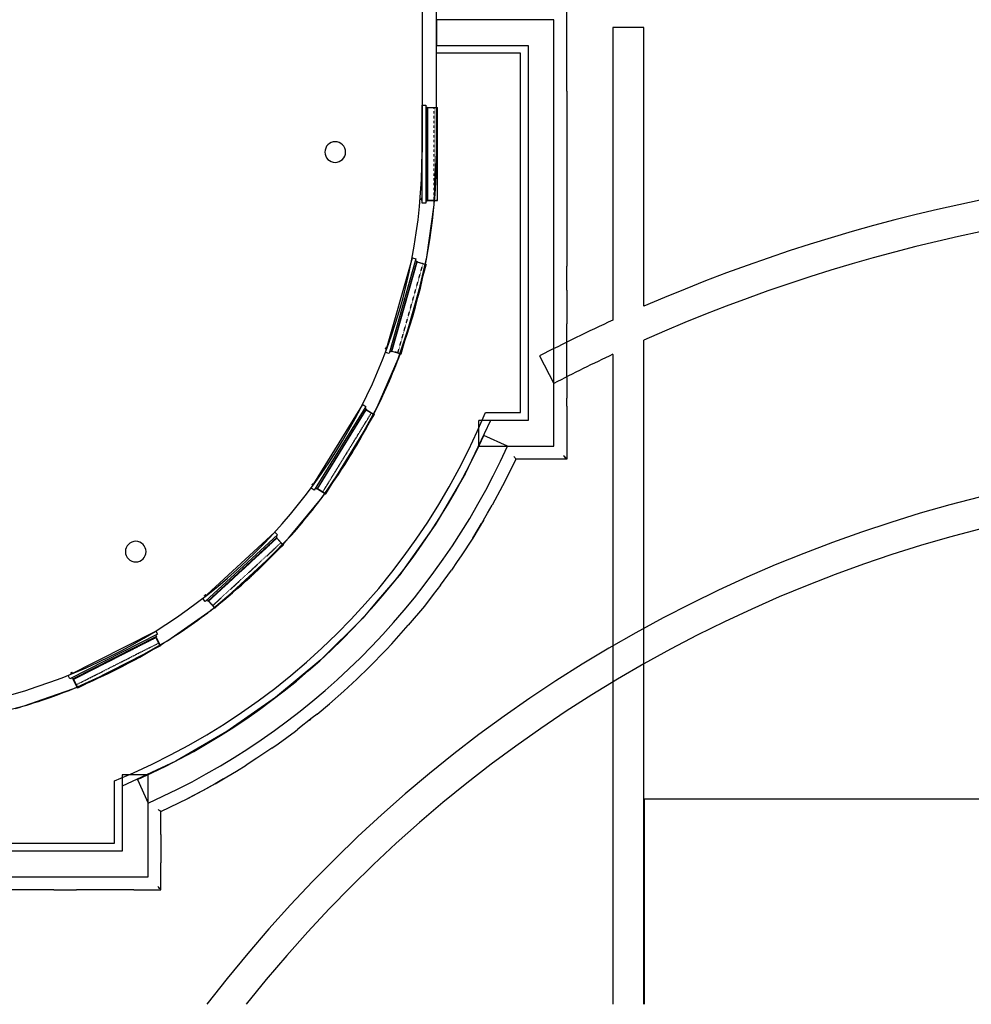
# Model space of a CAD drawing. Extents: x -18402 to 10376, y -5092 to 34139.
# Tile 32 of 78: x 2268 to 4108, y -5092 to -3188. Entities that reach past the tile are written whole.
import ezdxf

# ---------------------------------------------------------------- set-up
doc = ezdxf.new("R2010")
doc.units = 0
doc.linetypes.add('rdc_02$0$Tirets A', pattern=[2.2, 1.1, -1.1])
for name, color, linetype in [('0_XREF', 251, 'Continuous'), ('rdc_02$0$0._Étage_1_01-01 Terrain 3D.Terrain', 251, 'Continuous'), ('rdc_02$0$0._Étage_1_02-06 Poutre.Construction', 251, 'Continuous'), ('rdc_02$0$0._Étage_1_A-GLAZ-____-OTLN.Modèle IFC', 251, 'Continuous'), ('rdc_02$0$0._Étage_1_A-WALL-____-OTLN.Modèle IFC', 251, 'Continuous'), ('rdc_02$0$0._Étage_1_C-TOPO-____-OTLN.Modèle IFC', 251, 'Continuous'), ('rdc_02$0$0._Étage_1_S-COLS-____-OTLN.Modèle IFC', 251, 'Continuous')]:
    doc.layers.add(name, color=color, linetype=linetype)

# ---------------------------------------------------------------- blocks, each defined once
blk = doc.blocks.new('rdc_02')
at = {"layer": 'rdc_02$0$0._Étage_1_01-01 Terrain 3D.Terrain', "linetype": 'Continuous', "ltscale": 0.1, "flags": 128}
for points in [[(3415, -3203), (3415, -3769)], [(3475, -3203), (3415, -3203)], [(3475, -3742.2), (3475, -3203)], [(3475, -5092.2), (3475, -3807.8)], [(3273.1, -3838.4), (3300.7, -3891.6)], [(3415, -3835.2), (3415, -5092.2)], [(4191, -5092.2), (4191, -4695.8), (3475.1, -4695.8), (3475.1, -5092.2)]]:
    blk.add_lwpolyline(points, dxfattribs=at)
at = {"layer": 'rdc_02$0$0._Étage_1_01-01 Terrain 3D.Terrain', "linetype": 'Continuous', "ltscale": 0.1}
for radius, start, end in [(3260, 65.7296, 113.5015), (3200, 65.2443, 113.9695), (3260, 114.6565, 117.4325), (3200, 115.1507, 117.4325), (2700, 60.2447, 142.6098), (2640, 59.4975, 141.6078)]:
    blk.add_arc((4775, -6731.8), radius, start, end, dxfattribs=at)
at = {"layer": 'rdc_02$0$0._Étage_1_02-06 Poutre.Construction', "linetype": 'rdc_02$0$Tirets A', "ltscale": 0.1}
for p, q in [((3057, -3537.5), (3057, -3358.5)), ((3069, -3358.5), (3057, -3358.5)), ((3057, -3537.5), (3057, -3358.5)), ((3069, -3358.5), (3057, -3358.5)), ((3057, -3537.5), (3057, -3358.5)), ((3069, -3358.5), (3057, -3358.5)), ((3057, -3537.5), (3057, -3358.5)), ((3069, -3358.5), (3057, -3358.5)), ((3069, -3537.5), (3069, -3358.5)), ((3069, -3537.5), (3069, -3358.5)), ((3069, -3537.5), (3069, -3358.5)), ((3069, -3537.5), (3069, -3358.5)), ((3069, -3537.5), (3057, -3537.5)), ((3069, -3537.5), (3057, -3537.5)), ((3069, -3537.5), (3057, -3537.5)), ((3069, -3537.5), (3057, -3537.5)), ((2987.7, -3829.2), (3036.2, -3656.9)), ((2987.7, -3829.2), (3036.2, -3656.9)), ((2987.7, -3829.2), (3036.2, -3656.9)), ((2987.7, -3829.2), (3036.2, -3656.9)), ((2999.2, -3832.4), (3047.8, -3660.1)), ((2999.2, -3832.4), (3047.8, -3660.1)), ((2999.2, -3832.4), (3047.8, -3660.1)), ((2999.2, -3832.4), (3047.8, -3660.1)), ((3047.8, -3660.1), (3036.2, -3656.9)), ((3047.8, -3660.1), (3036.2, -3656.9)), ((3047.8, -3660.1), (3036.2, -3656.9)), ((3047.8, -3660.1), (3036.2, -3656.9)), ((2999.2, -3832.4), (2987.7, -3829.2)), ((2999.2, -3832.4), (2987.7, -3829.2)), ((2999.2, -3832.4), (2987.7, -3829.2)), ((2999.2, -3832.4), (2987.7, -3829.2)), ((2843.8, -4095.2), (2937.6, -3942.7)), ((2843.8, -4095.2), (2937.6, -3942.7)), ((2843.8, -4095.2), (2937.6, -3942.7)), ((2843.8, -4095.2), (2937.6, -3942.7)), ((2854, -4101.4), (2947.8, -3949)), ((2854, -4101.4), (2947.8, -3949)), ((2854, -4101.4), (2947.8, -3949)), ((2854, -4101.4), (2947.8, -3949)), ((2947.8, -3949), (2937.6, -3942.7)), ((2947.8, -3949), (2937.6, -3942.7)), ((2947.8, -3949), (2937.6, -3942.7)), ((2947.8, -3949), (2937.6, -3942.7)), ((2854, -4101.4), (2843.8, -4095.2)), ((2854, -4101.4), (2843.8, -4095.2)), ((2854, -4101.4), (2843.8, -4095.2)), ((2854, -4101.4), (2843.8, -4095.2)), ((2633.2, -4312.1), (2764.9, -4190.9)), ((2633.2, -4312.1), (2764.9, -4190.9)), ((2633.2, -4312.1), (2764.9, -4190.9)), ((2633.2, -4312.1), (2764.9, -4190.9)), ((2641.4, -4320.9), (2773.1, -4199.7)), ((2641.4, -4320.9), (2773.1, -4199.7)), ((2641.4, -4320.9), (2773.1, -4199.7)), ((2641.4, -4320.9), (2773.1, -4199.7)), ((2773.1, -4199.7), (2764.9, -4190.9)), ((2773.1, -4199.7), (2764.9, -4190.9)), ((2773.1, -4199.7), (2764.9, -4190.9)), ((2773.1, -4199.7), (2764.9, -4190.9)), ((2641.4, -4320.9), (2633.2, -4312.1)), ((2641.4, -4320.9), (2633.2, -4312.1)), ((2641.4, -4320.9), (2633.2, -4312.1)), ((2641.4, -4320.9), (2633.2, -4312.1)), ((2371.6, -4463.6), (2531.3, -4382.7)), ((2371.6, -4463.6), (2531.3, -4382.7)), ((2371.6, -4463.6), (2531.3, -4382.7)), ((2371.6, -4463.6), (2531.3, -4382.7)), ((2377, -4474.3), (2536.7, -4393.4)), ((2377, -4474.3), (2536.7, -4393.4)), ((2377, -4474.3), (2536.7, -4393.4)), ((2377, -4474.3), (2536.7, -4393.4)), ((2536.7, -4393.4), (2531.3, -4382.7)), ((2536.7, -4393.4), (2531.3, -4382.7)), ((2536.7, -4393.4), (2531.3, -4382.7)), ((2536.7, -4393.4), (2531.3, -4382.7)), ((2377, -4474.3), (2371.6, -4463.6)), ((2377, -4474.3), (2371.6, -4463.6)), ((2377, -4474.3), (2371.6, -4463.6)), ((2377, -4474.3), (2371.6, -4463.6))]:
    blk.add_line(p, q, dxfattribs=at)
at = {"layer": 'rdc_02$0$0._Étage_1_A-GLAZ-____-OTLN.Modèle IFC', "linetype": 'Continuous', "ltscale": 0.1}
for p, q in [((3046, -3353), (3053, -3353)), ((3046, -3543), (3046, -3353)), ((3053, -3353), (3053, -3543)), ((3053, -3357), (3056, -3357)), ((3056, -3357), (3056, -3539)), ((3056, -3358), (3057, -3358)), ((3057, -3358), (3075.1, -3358)), ((3057, -3538), (3057, -3358)), ((3075.1, -3358.5), (3057, -3358.5)), ((3075.1, -3358), (3075.4, -3358)), ((3075.4, -3358.5), (3075.1, -3358.5)), ((3075.4, -3358), (3075.5, -3358)), ((3075.4, -3358.5), (3075.4, -3358)), ((3075.5, -3358.5), (3075.4, -3358.5)), ((3075.5, -3358.5), (3075.5, -3358)), ((3075.5, -3537.5), (3075.5, -3358.5)), ((3044.2, -3534), (3044, -3534.2)), ((3044, -3534.2), (3044, -3535.9)), ((3044, -3536.3), (3044, -3535.9)), ((3044, -3536.5), (3044, -3536.3)), ((3044, -3536.3), (3044.5, -3536.3)), ((3044.5, -3536.5), (3044, -3536.5)), ((3046, -3534), (3044.2, -3534)), ((3044.5, -3535.9), (3044.5, -3535)), ((3044.5, -3535), (3046, -3535)), ((3044.5, -3535.9), (3044.5, -3536.3)), ((3044.5, -3536.3), (3044.5, -3536.5)), ((3056, -3539), (3053, -3539)), ((3057, -3538), (3056, -3538)), ((3057, -3537.5), (3075.1, -3537.5)), ((3075.1, -3538), (3057, -3538)), ((3075.1, -3537.5), (3075.4, -3537.5)), ((3075.4, -3538), (3075.1, -3538)), ((3075.4, -3537.5), (3075.5, -3537.5)), ((3075.4, -3538), (3075.4, -3537.5)), ((3075.5, -3538), (3075.4, -3538)), ((3075.5, -3538), (3075.5, -3537.5)), ((3053, -3543), (3046, -3543)), ((2975.4, -3831.4), (3027.2, -3648.6)), ((3033.9, -3650.5), (2982.1, -3833.3)), ((3035.7, -3655.2), (2986.1, -3830.3)), ((3027.2, -3648.6), (3033.9, -3650.5)), ((3032.8, -3654.4), (3035.7, -3655.2)), ((3035.4, -3656.1), (3036.4, -3656.4)), ((2987.3, -3829.6), (3036.4, -3656.4)), ((3005.3, -3834.2), (3054, -3661.9)), ((3053.7, -3661.8), (3036.2, -3656.9)), ((3036.4, -3656.4), (3053.8, -3661.3)), ((3053.9, -3661.9), (3053.7, -3661.8)), ((3053.8, -3661.3), (3054.1, -3661.4)), ((3053.9, -3661.9), (3054.1, -3661.4)), ((3054, -3661.9), (3053.9, -3661.9)), ((3054, -3661.9), (3054.2, -3661.4)), ((3054.1, -3661.4), (3054.2, -3661.4)), ((2975.2, -3824.6), (2975.3, -3824.4)), ((2975.7, -3824.7), (2975.2, -3824.6)), ((2975.3, -3824.4), (2975.4, -3824)), ((2975.3, -3824.4), (2975.8, -3824.6)), ((2975.8, -3822.4), (2975.4, -3824)), ((2975.8, -3824.6), (2975.7, -3824.7)), ((2976.1, -3822.3), (2975.8, -3822.4)), ((2975.9, -3824.2), (2975.8, -3824.6)), ((2975.9, -3824.2), (2976.1, -3823.3)), ((2977.8, -3822.7), (2976.1, -3822.3)), ((2976.1, -3823.3), (2977.6, -3823.7)), ((2982.1, -3833.3), (2975.4, -3831.4)), ((2986.1, -3830.3), (2983.2, -3829.5)), ((2987.3, -3829.6), (2986.4, -3829.3)), ((3004.8, -3834.5), (2987.3, -3829.6)), ((2987.5, -3829.1), (3004.9, -3834.1)), ((3005, -3834.6), (3004.8, -3834.5)), ((3004.9, -3834.1), (3005.2, -3834.1)), ((3005, -3834.6), (3005.2, -3834.1)), ((3005.1, -3834.6), (3005, -3834.6)), ((3005.1, -3834.6), (3005.3, -3834.2)), ((3005.2, -3834.1), (3005.3, -3834.2)), ((2831.6, -4094.1), (2931.1, -3932.2)), ((2937.1, -3935.9), (2837.5, -4097.8)), ((2937.5, -3940.9), (2842.2, -4095.9)), ((2931.1, -3932.2), (2937.1, -3935.9)), ((2935, -3939.3), (2937.5, -3940.9)), ((2937, -3941.7), (2937.9, -3942.3)), ((2843.6, -4095.6), (2937.9, -3942.3)), ((2859.6, -4104.9), (2953.4, -3952.4)), ((2953.1, -3952.2), (2937.6, -3942.7)), ((2937.9, -3942.3), (2953.3, -3951.8)), ((2953.3, -3952.3), (2953.1, -3952.2)), ((2953.3, -3951.8), (2953.5, -3951.9)), ((2953.3, -3952.3), (2953.5, -3951.9)), ((2953.4, -3952.4), (2953.3, -3952.3)), ((2953.4, -3952.4), (2953.6, -3952)), ((2953.5, -3951.9), (2953.6, -3952)), ((2837.5, -4097.8), (2831.6, -4094.1)), ((2833.3, -4087.5), (2833.4, -4087.4)), ((2833.7, -4087.8), (2833.3, -4087.5)), ((2833.4, -4087.4), (2833.6, -4087)), ((2833.4, -4087.4), (2833.8, -4087.6)), ((2834.5, -4085.6), (2833.6, -4087)), ((2833.8, -4087.6), (2833.7, -4087.8)), ((2834, -4087.3), (2833.8, -4087.6)), ((2834, -4087.3), (2834.5, -4086.5)), ((2834.8, -4085.5), (2834.5, -4085.6)), ((2834.5, -4086.5), (2835.8, -4087.3)), ((2836.3, -4086.4), (2834.8, -4085.5)), ((2842.2, -4095.9), (2839.6, -4094.3)), ((2843.6, -4095.6), (2842.7, -4095.1)), ((2859, -4105.1), (2843.6, -4095.6)), ((2843.8, -4095.2), (2859.3, -4104.7)), ((2859.2, -4105.2), (2859, -4105.1)), ((2859.2, -4105.2), (2859.5, -4104.8)), ((2859.3, -4105.3), (2859.2, -4105.2)), ((2859.3, -4104.7), (2859.5, -4104.8)), ((2859.3, -4105.3), (2859.6, -4104.9)), ((2859.5, -4104.8), (2859.6, -4104.9)), ((2621.7, -4307.7), (2761.5, -4179.1)), ((2766.3, -4184.2), (2626.5, -4312.9)), ((2765.4, -4189.1), (2631.5, -4312.4)), ((2761.5, -4179.1), (2766.3, -4184.2)), ((2763.3, -4186.9), (2765.4, -4189.1)), ((2632.9, -4312.4), (2765.3, -4190.5)), ((2645.8, -4325.7), (2777.5, -4204.5)), ((2764.6, -4189.8), (2765.3, -4190.5)), ((2777.2, -4204.2), (2764.9, -4190.9)), ((2765.3, -4190.5), (2777.6, -4203.9)), ((2777.4, -4204.4), (2777.2, -4204.2)), ((2777.4, -4204.4), (2777.8, -4204.1)), ((2777.5, -4204.5), (2777.4, -4204.4)), ((2777.5, -4204.5), (2777.8, -4204.2)), ((2777.6, -4203.9), (2777.8, -4204.1)), ((2777.8, -4204.1), (2777.8, -4204.2)), ((2625.2, -4301.9), (2625.3, -4301.7)), ((2625.5, -4302.2), (2625.2, -4301.9)), ((2625.3, -4301.7), (2625.6, -4301.4)), ((2625.3, -4301.7), (2625.6, -4302.1)), ((2625.6, -4302.1), (2625.5, -4302.2)), ((2626.8, -4300.3), (2625.6, -4301.4)), ((2625.9, -4301.8), (2625.6, -4302.1)), ((2625.9, -4301.8), (2626.6, -4301.2)), ((2626.6, -4301.2), (2627.6, -4302.3)), ((2627.2, -4300.3), (2626.8, -4300.3)), ((2628.4, -4301.6), (2627.2, -4300.3)), ((2626.5, -4312.9), (2621.7, -4307.7)), ((2631.5, -4312.4), (2629.4, -4310.2)), ((2632.9, -4312.4), (2632.2, -4311.7)), ((2645.2, -4325.8), (2632.9, -4312.4)), ((2633.2, -4312.1), (2645.5, -4325.4)), ((2645.3, -4326), (2645.2, -4325.8)), ((2645.3, -4326), (2645.7, -4325.6)), ((2645.4, -4326), (2645.3, -4326)), ((2645.4, -4326), (2645.8, -4325.7)), ((2645.5, -4325.4), (2645.7, -4325.6)), ((2645.7, -4325.6), (2645.8, -4325.7)), ((2361.7, -4456.2), (2531.3, -4370.4)), ((2534.4, -4376.7), (2364.9, -4462.5)), ((2530.9, -4378.5), (2532.2, -4381.2)), ((2531.3, -4370.4), (2534.4, -4376.7)), ((2532.2, -4381.2), (2369.8, -4463.3)), ((2371.2, -4463.8), (2531.8, -4382.5)), ((2531.3, -4381.6), (2531.8, -4382.5)), ((2539.5, -4398.9), (2531.3, -4382.7)), ((2531.8, -4382.5), (2540, -4398.7)), ((2540, -4398.7), (2540.1, -4398.9)), ((2380, -4480.1), (2539.7, -4399.2)), ((2539.6, -4399.2), (2539.5, -4398.9)), ((2539.6, -4399.2), (2540.1, -4398.9)), ((2539.7, -4399.2), (2539.6, -4399.2)), ((2539.7, -4399.2), (2540.1, -4399)), ((2540.1, -4398.9), (2540.1, -4399)), ((2366.6, -4451.5), (2366.8, -4451.4)), ((2366.9, -4452), (2366.6, -4451.5)), ((2366.8, -4451.4), (2367.2, -4451.2)), ((2366.8, -4451.4), (2367, -4451.9)), ((2367, -4451.9), (2366.9, -4452)), ((2367.4, -4451.7), (2367, -4451.9)), ((2368.6, -4450.5), (2367.2, -4451.2)), ((2367.4, -4451.7), (2368.2, -4451.3)), ((2368.2, -4451.3), (2368.9, -4452.6)), ((2369, -4450.6), (2368.6, -4450.5)), ((2369.8, -4452.2), (2369, -4450.6)), ((2364.9, -4462.5), (2361.7, -4456.2)), ((2369.8, -4463.3), (2368.5, -4460.7)), ((2371.2, -4463.8), (2370.7, -4462.9)), ((2379.4, -4480), (2371.2, -4463.8)), ((2371.6, -4463.6), (2379.8, -4479.7)), ((2379.5, -4480.2), (2379.4, -4480)), ((2379.5, -4480.2), (2379.9, -4480)), ((2379.5, -4480.3), (2380, -4480.1)), ((2379.5, -4480.3), (2379.5, -4480.2)), ((2379.8, -4479.7), (2379.9, -4480)), ((2379.9, -4480), (2380, -4480.1))]:
    blk.add_line(p, q, dxfattribs=at)
at = {"layer": 'rdc_02$0$0._Étage_1_A-WALL-____-OTLN.Modèle IFC', "linetype": 'Continuous', "ltscale": 0.1}
for p, q in [((3074, -3253), (3074, -3171.5)), ((3325.9, -3214.1), (3326, -3163)), ((3325.9, -3271.1), (3325.9, -3214.1)), ((3236, -3253), (3074, -3253)), ((3236, -3948), (3236, -3253)), ((3326, -3326.1), (3325.9, -3271.1)), ((3326, -3326.1), (3326, -3385.8)), ((3326, -3385.8), (3326, -3434.3)), ((3326, -3434.3), (3325.9, -3484.1)), ((3325.9, -3484.1), (3326, -3523)), ((3326, -3523), (3326, -3558.9)), ((3326, -3558.9), (3326, -3617.1)), ((3326, -3617.1), (3325.9, -3664.5)), ((3326, -3711.4), (3325.9, -3664.5)), ((3326, -3711.4), (3325.9, -3776.2)), ((3326, -3816), (3325.9, -3776.2)), ((3326, -3880.1), (3326, -3816)), ((3326, -3880.1), (3325.9, -3919.7)), ((3325.9, -3935.4), (3325.9, -3919.7)), ((3325.9, -3935.4), (3325.9, -3990)), ((3152.5, -3984.6), (3168.4, -3948)), ((3168.4, -3948), (3236, -3948)), ((3135.6, -4020.7), (3152.5, -3984.6)), ((3325.9, -3990), (3326, -4038)), ((3117.5, -4056.3), (3135.6, -4020.7)), ((3223.5, -4032.4), (3224.3, -4033.7)), ((3224.3, -4033.7), (3225.1, -4035)), ((3225.1, -4035), (3225.8, -4036.1)), ((3225.8, -4036.1), (3226.4, -4037)), ((3226.4, -4037), (3226.8, -4037.6)), ((3321.7, -4033.7), (3319.7, -4031.7)), ((3323.5, -4035.5), (3321.7, -4033.7)), ((3324.9, -4036.9), (3323.5, -4035.5)), ((3325.7, -4037.7), (3324.9, -4036.9)), ((3227, -4038), (3212.4, -4068.2)), ((3226.8, -4037.6), (3227, -4038)), ((3274.7, -4038), (3227, -4038)), ((3326, -4038), (3274.7, -4038)), ((3326, -4038), (3325.7, -4037.7)), ((3098.3, -4091.3), (3117.5, -4056.3)), ((3212.4, -4068.2), (3201.7, -4089.6)), ((3078.1, -4125.7), (3098.3, -4091.3)), ((3201.7, -4089.6), (3181.2, -4127.1)), ((3056.9, -4159.5), (3078.1, -4125.7)), ((3172.7, -4142.5), (3181.2, -4127.1)), ((3164.7, -4156.1), (3172.7, -4142.5)), ((3034.6, -4192.7), (3056.9, -4159.5)), ((3164.7, -4156.1), (3143.8, -4190.6)), ((3143.8, -4190.6), (3161.1, -4162.1)), ((3164.4, -4156.6), (3161.1, -4162.1)), ((3011.4, -4225.1), (3034.6, -4192.7)), ((3143.8, -4190.6), (3121.8, -4224.6)), ((2987.2, -4256.8), (3011.4, -4225.1)), ((3121.8, -4224.6), (3114, -4236)), ((3114, -4236), (3102.6, -4252.5)), ((2962, -4287.8), (2987.2, -4256.8)), ((3081.7, -4281.4), (3102.6, -4252.5)), ((3081.7, -4281.4), (3067.7, -4299.6)), ((2935.9, -4317.9), (2962, -4287.8)), ((3067.7, -4299.6), (3050.3, -4322)), ((2908.9, -4347.3), (2935.9, -4317.9)), ((3050.3, -4322), (3019.3, -4359.3)), ((2881, -4375.9), (2908.9, -4347.3)), ((2987.3, -4395.3), (3019.3, -4359.3)), ((2852.2, -4403.5), (2881, -4375.9)), ((2987.3, -4395.3), (2976.4, -4406.7)), ((2822.7, -4430.3), (2852.2, -4403.5)), ((2976.4, -4406.7), (2943.8, -4440.3)), ((2792.3, -4456.2), (2822.7, -4430.3)), ((2920, -4463.3), (2943.8, -4440.3)), ((2761.1, -4481.2), (2792.3, -4456.2)), ((2894.9, -4486.5), (2920, -4463.3)), ((2729.2, -4505.2), (2761.1, -4481.2)), ((2894.9, -4486.5), (2866.6, -4511.3)), ((2696.6, -4528.2), (2729.2, -4505.2)), ((2843.1, -4530.9), (2866.6, -4511.3)), ((2663.3, -4550.2), (2696.6, -4528.2)), ((2843.1, -4530.9), (2833.6, -4538.5)), ((2629.4, -4571.2), (2663.3, -4550.2)), ((2833.6, -4538.5), (2805.6, -4560.4)), ((2827.8, -4543.1), (2829.2, -4541.9)), ((2829.2, -4541.9), (2830.6, -4540.9)), ((2767.5, -4588.5), (2801.2, -4563.8)), ((2801.2, -4563.8), (2805.6, -4560.4)), ((2594.8, -4591.1), (2629.4, -4571.2)), ((2755.1, -4597), (2767.5, -4588.5)), ((2559.7, -4610), (2594.8, -4591.1)), ((2755.1, -4597), (2726.5, -4616.5)), ((2524, -4627.8), (2559.7, -4610)), ((2726.5, -4616.5), (2705.9, -4629.6)), ((2451, -4660.1), (2487.7, -4644.5)), ((2487.7, -4644.5), (2524, -4627.8)), ((2668.6, -4652.4), (2686.9, -4641.6)), ((2686.9, -4641.6), (2705.9, -4629.6)), ((2451, -4780.8), (2451, -4660.1)), ((2646, -4665.6), (2668.6, -4652.4)), ((2662.2, -4656.1), (2646, -4665.6)), ((2662.2, -4656.1), (2668.1, -4652.6)), ((2592.8, -4694.2), (2630.6, -4674)), ((2629.5, -4674.6), (2592.8, -4694.2)), ((2646, -4665.6), (2629.5, -4674.6)), ((2646, -4665.6), (2630.6, -4674)), ((2541, -4719.2), (2592.8, -4694.2)), ((2536.7, -4716.5), (2535.4, -4715.6)), ((2538, -4717.3), (2536.7, -4716.5)), ((2539.1, -4718), (2538, -4717.3)), ((2540, -4718.6), (2539.1, -4718)), ((2540.6, -4719), (2540, -4718.6)), ((2541, -4719.2), (2540.6, -4719)), ((2541, -4764.1), (2541, -4719.2)), ((2541, -4764.1), (2540.9, -4818.7)), ((926, -4780.8), (2451, -4780.8)), ((2541, -4870.8), (2540.9, -4818.7)), ((2298.1, -4870.7), (2250.3, -4870.8)), ((2333.8, -4870.7), (2298.1, -4870.7)), ((2333.8, -4870.7), (2377.7, -4870.7)), ((2430.9, -4870.7), (2377.7, -4870.7)), ((2438.1, -4870.7), (2430.9, -4870.7)), ((2488.8, -4870.7), (2438.1, -4870.7)), ((2488.8, -4870.7), (2541, -4870.8)), ((2536.7, -4866.5), (2534.7, -4864.5)), ((2538.5, -4868.3), (2536.7, -4866.5)), ((2539.9, -4869.6), (2538.5, -4868.3)), ((2540.7, -4870.5), (2539.9, -4869.6)), ((2541, -4870.8), (2540.7, -4870.5))]:
    blk.add_line(p, q, dxfattribs=at)
at = {"layer": 'rdc_02$0$0._Étage_1_A-WALL-____-OTLN.Modèle IFC', "linetype": 'Continuous', "ltscale": 0.1, "flags": 128}
for points in [[(3073, -3143), (3073, -3144), (3073, -3171), (3073, -3357.5)], [(3074, -3357.5), (3074, -3171), (3074, -3143)], [(3046, -3171), (3046, -3444)], [(3251, -3188), (3074, -3188)], [(3074, -3188), (3074, -3238)], [(3301, -3188), (3251, -3188)], [(3301, -3963), (3301, -3188)], [(3074, -3238), (3251, -3238)], [(3251, -3238), (3251, -3963)], [(3074, -3357.5), (3073, -3357.5)], [(3073, -3357.5), (3073, -3358.5)], [(3073, -3358.5), (3074, -3358.5)], [(3074, -3358.5), (3074, -3357.5)], [(3074, -3444), (3074, -3358.5)], [(3069.1, -3537.5), (3069, -3538.5)], [(3069, -3538.5), (3070, -3538.6)], [(3070.1, -3537.6), (3069.1, -3537.5)], [(3070, -3538.6), (3070.1, -3537.6)], [(3002.9, -3833.5), (3002.5, -3834.4)], [(3002.5, -3834.4), (3003.5, -3834.8)], [(3003.8, -3833.9), (3002.9, -3833.5)], [(3003.5, -3834.8), (3003.8, -3833.9)], [(2951.7, -3950.3), (2951.2, -3951.2)], [(2951.2, -3951.2), (2952.1, -3951.6)], [(2952.6, -3950.7), (2951.7, -3950.3)], [(2952.1, -3951.6), (2952.6, -3950.7)], [(3251, -3963), (3155.9, -3963)], [(3155.9, -4013), (3155.9, -3963)], [(3301, -4013), (3301, -3963)], [(3211, -4013), (3165.5, -3992.4)], [(3155.9, -4013), (3301, -4013)], [(2857.5, -4103.5), (2856.9, -4104.3)], [(2856.9, -4104.3), (2857.7, -4104.9)], [(2858.3, -4104.1), (2857.5, -4103.5)], [(2857.7, -4104.9), (2858.3, -4104.1)], [(2776.4, -4202), (2775.8, -4202.7)], [(2775.8, -4202.7), (2776.5, -4203.4)], [(2777.2, -4202.7), (2776.4, -4202)], [(2776.5, -4203.4), (2777.2, -4202.7)], [(2644.2, -4323.8), (2643.4, -4324.5)], [(2643.4, -4324.5), (2644, -4325.3)], [(2644, -4325.3), (2644.8, -4324.6)], [(2644.8, -4324.6), (2644.2, -4323.8)], [(2539.4, -4396.6), (2538.5, -4397.1)], [(2538.5, -4397.1), (2539, -4397.9)], [(2539, -4397.9), (2539.9, -4397.4)], [(2539.9, -4397.4), (2539.4, -4396.6)], [(2378.4, -4478.1), (2377.4, -4478.4)], [(2377.4, -4478.4), (2377.8, -4479.4)], [(2377.8, -4479.4), (2378.7, -4479)], [(2378.7, -4479), (2378.4, -4478.1)], [(2516, -4648.2), (2466, -4648.2)], [(2466, -4648.2), (2466, -4795.8)], [(2495.7, -4657.4), (2516, -4703.1)], [(2516, -4795.8), (2516, -4648.2)], [(2466, -4795.8), (911, -4795.8)], [(2516, -4845.8), (2516, -4795.8)], [(911, -4845.8), (2516, -4845.8)]]:
    blk.add_lwpolyline(points, dxfattribs=at)
at = {"layer": 'rdc_02$0$0._Étage_1_A-WALL-____-OTLN.Modèle IFC', "linetype": 'Continuous', "ltscale": 0.1}
for radius, start, end in [(1090, 274.8417, 0), (1118, 355.1988, 0), (1118, 339.5918, 355.1476), (1118, 333.0477, 339.5406), (1118, 323.8131, 332.9964), (1328, 293.978, 335.6118), (1378, 293.978, 335.6118), (1118, 317.2647, 323.7619), (1118, 308.03, 317.2135), (1118, 301.4832, 307.9788), (1118, 292.2178, 301.432), (1118, 285.7304, 292.1666)]:
    blk.add_arc((1956, -3444), radius, start, end, dxfattribs=at)
at = {"layer": 'rdc_02$0$0._Étage_1_C-TOPO-____-OTLN.Modèle IFC', "linetype": 'Continuous', "ltscale": 0.1, "flags": 128}
for points in [[(2076, -4555.5), (2177, -4539.9), (2276.2, -4515.2), (2326.4, -4497.6), (2372.7, -4481.5), (2465.7, -4439.1), (2554.4, -4388.4), (2638.2, -4329.8), (2716.2, -4263.8), (2787.9, -4190.9), (2794.3, -4183.1), (2852.6, -4111.8), (2900.8, -4040.5), (2909.9, -4027.1), (2959.1, -3937.6), (3000, -3843.9), (3032.2, -3746.9), (3055.4, -3647.4), (3069.3, -3546.1), (3074, -3444), (3074, -3253), (3074, -3238)], [(3074, -3238), (3098, -3238), (3248.1, -3238), (3251, -3238)], [(3251, -3238), (3251, -3288.3), (3251, -3488.4), (3251, -3963)], [(3178.4, -3963), (3129.2, -4066.2), (3078.9, -4151.9), (3071.3, -4164.8), (3005.4, -4257.8), (3005.2, -4258.1), (2957.4, -4314.5), (2931.3, -4345.3), (2850.1, -4425.9), (2762.4, -4499.2), (2668.6, -4564.6), (2569.6, -4621.8), (2466, -4670.2)], [(3251, -3963), (3178.4, -3963)], [(2466, -4670.2), (2466, -4772), (2466, -4795.8)], [(2466, -4795.8), (2461.1, -4795.8), (2389.1, -4795.8), (1786.9, -4795.8), (1688.7, -4795.8), (1004.7, -4795.8), (911, -4795.8)]]:
    blk.add_lwpolyline(points, dxfattribs=at)
at = {"layer": 'rdc_02$0$0._Étage_1_S-COLS-____-OTLN.Modèle IFC', "linetype": 'Continuous', "ltscale": 0.1, "flags": 128}
for points in [[(2858, -3444, 0.414214), (2878, -3464, 0.414214), (2898, -3444, 0.414214), (2878, -3424, 0.414214)], [(2472.2, -4216.8, 0.414214), (2492.2, -4236.8, 0.414214), (2512.2, -4216.8, 0.414214), (2492.2, -4196.8, 0.414214)]]:
    blk.add_lwpolyline(points, format="xyb", close=True, dxfattribs=at)

msp = doc.modelspace()

# ---------------------------------------------------------------- block references
at = {"layer": '0_XREF'}
msp.add_blockref('rdc_02', (0, 0), dxfattribs=at)

doc.saveas('drawing.dxf')
